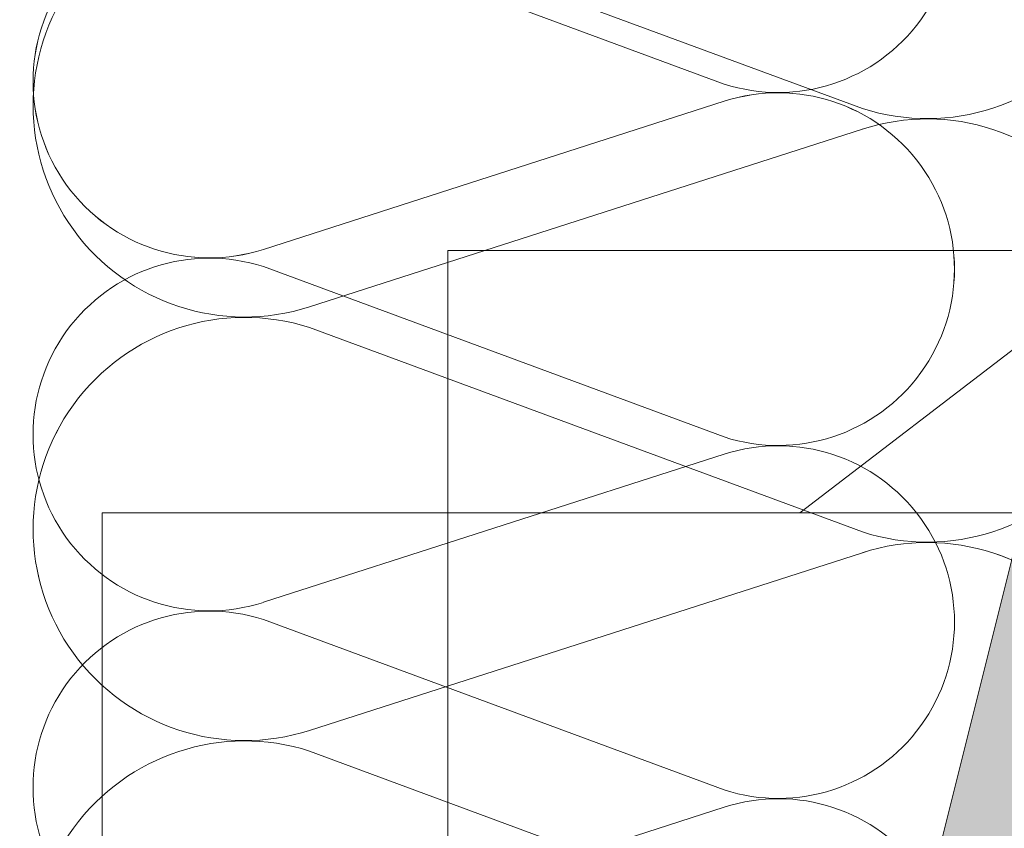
# Model space of a CAD drawing. Extents: x -720 to 300, y 62 to 1162.
# Tile 110 of 143: x -5.22 to -0.94, y 915.04 to 918.55. Entities that reach past the tile are written whole.
import ezdxf

# ---------------------------------------------------------------- set-up
doc = ezdxf.new("R2010")
doc.units = 0
doc.layers.get('0').update_dxf_attribs({"lineweight": 13})
doc.layers.add('30 -33 Aussenwände- 7 Fassade_ Elemente', color=7, linetype='Continuous', lineweight=9, true_color=0x00aacc)
doc.layers.add('30 -35 Decken- 11 Durchbruch', color=5, linetype='Continuous', lineweight=15, true_color=0x0000ff)

# ---------------------------------------------------------------- blocks, each defined once
blk = doc.blocks.new('Referenz-A06G94038I')
at = {"layer": '30 -33 Aussenwände- 7 Fassade_ Elemente', "color": 0, "linetype": 'Continuous', "lineweight": -2, "ltscale": 0.13}
for p, q in [((-1.5574, 918.1682), (-3.9574, 919.0554)), ((-4.1574, 919.0134), (-2.1574, 918.274)), ((-2.1574, 918.199), (-4.1574, 917.5563)), ((-3.9574, 917.3069), (-1.5574, 918.0782)), ((-3.3574, 913.7121), (-3.3574, 917.5521)), ((-3.3574, 917.5521), (0.1426, 917.5521)), ((-4.1574, 917.4813), (-2.1574, 916.7419)), ((-1.5574, 916.3297), (-3.9574, 917.2169)), ((-2.1574, 916.6669), (-4.1574, 916.0242)), ((-3.9574, 915.4683), (-1.5574, 916.2397)), ((-4.1574, 915.9492), (-2.1574, 915.2098)), ((-1.5574, 914.4911), (-3.9574, 915.3783)), ((-2.1574, 915.1348), (-4.1574, 914.4921))]:
    blk.add_line(p, q, dxfattribs=at)
for centre, major_axis, end_param in [((-1.2756, 919.0424), (-0.2818, -0.8743), 3.765224), ((-1.9228, 919.0026), (-0.2346, -0.7286), 3.764652), ((-4.2389, 918.1811), (0.2815, 0.8743), 3.764652), ((-4.3922, 918.2848), (0.2348, 0.7286), 3.765224), ((-4.3922, 918.2848), (-0.6196, 0.4494), 1.255075), ((-1.9228, 919.0026), (-0.2346, -0.7286), 1.254884), ((-1.9228, 917.4705), (0.6196, 0.4493), 1.254884), ((-1.9228, 917.4705), (-0.2346, -0.7286), 3.764652), ((-1.2756, 917.2039), (-0.2818, -0.8743), 3.765224), ((-1.9228, 917.4705), (0.6196, -0.4493), 1.254884), ((-4.3922, 918.2848), (-0.6196, -0.4494), 1.255075), ((-4.3922, 916.7527), (0.2348, 0.7286), 3.765224), ((-4.2389, 916.3426), (0.2815, 0.8743), 3.764652), ((-4.2389, 916.3426), (0.2815, 0.8743), 1.254884), ((-1.9228, 917.4705), (-0.2346, -0.7286), 1.254884), ((-4.2389, 916.3426), (-0.7435, 0.5392), 1.254884), ((-1.9228, 915.9384), (-0.2346, -0.7286), 3.764652), ((-1.2756, 915.3654), (-0.2818, -0.8743), 3.765224), ((-1.2756, 915.3654), (0.7436, 0.5393), 1.255075), ((-4.3922, 915.2206), (0.2348, 0.7286), 3.765224), ((-4.2389, 916.3426), (-0.7435, -0.5392), 1.254884), ((-4.2389, 914.5041), (0.2815, 0.8743), 3.764652), ((-4.2389, 914.5041), (0.2815, 0.8743), 1.254884), ((-1.9228, 914.4063), (-0.2346, -0.7286), 3.764652)]:
    blk.add_ellipse(centre, major_axis=major_axis, ratio=1, start_param=0, end_param=end_param, dxfattribs=at)
at = {"layer": '30 -35 Decken- 11 Durchbruch', "color": 0, "linetype": 'Continuous', "lineweight": -2, "ltscale": 0.13}
for p, q in [((5.8426, 922.2986), (-1.8284, 916.4121)), ((-4.8574, 912.4121), (-4.8574, 916.4121)), ((-4.8574, 916.4121), (-0.8574, 916.4121)), ((-0.8574, 916.4121), (-1.6574, 913.2121))]:
    blk.add_line(p, q, dxfattribs=at)
at = {"layer": '30 -35 Decken- 11 Durchbruch', "color": 0, "lineweight": -2}
blk.add_solid([(-0.8574, 912.4121), (-1.6574, 913.2121), (-0.8574, 916.4121)], dxfattribs=at)

msp = doc.modelspace()

# ---------------------------------------------------------------- block references
at = {"color": 8, "lineweight": 13, "ltscale": 0.13, "true_color": 0x808080}
msp.add_blockref('Referenz-A06G94038I', (0, 0), dxfattribs=at)

doc.saveas('drawing.dxf')
